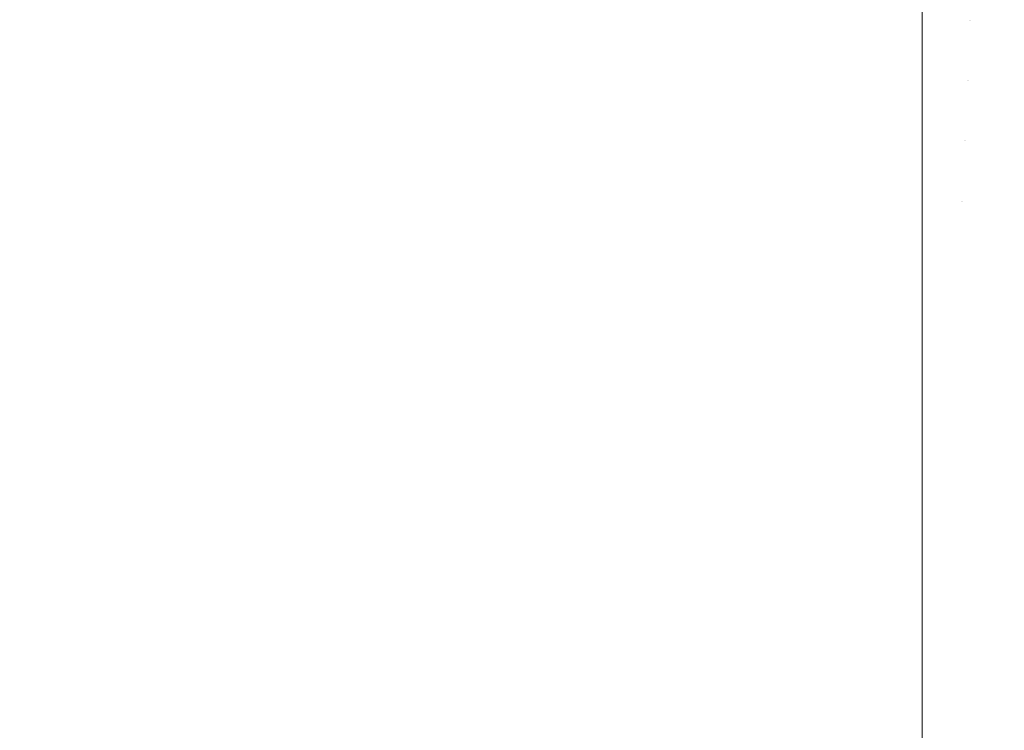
# Model space of a CAD drawing. Header units: centimetres. Extents: x -26.3 to 27.5, y 4.2 to 67.9.
# Tile 179 of 256: x -8.3366 to -8.282, y 5.9225 to 5.9619. Entities that reach past the tile are written whole.
import ezdxf

# ---------------------------------------------------------------- set-up
doc = ezdxf.new("R2010")
doc.units = ezdxf.units.CM
doc.header["$LTSCALE"] = 2.54
doc.layers.add('Lucido design-1', color=7, linetype='Continuous')

# ---------------------------------------------------------------- blocks, each defined once
blk = doc.blocks.new('Gruppo-2-1')
at = {"color": 7, "linetype": 'Continuous', "lineweight": 9}
for points, invisible_edges in [([(-8.283785, 5.965014, -1111.790276), (-8.283918, 5.961868, -1111.792851), (-8.286537, 5.961924, -1111.792851), (-8.286537, 5.964483, -1111.790759)], 11), ([(-8.283708, 5.965011, -1147.890276), (-8.283846, 5.961865, -1147.892851), (-8.286537, 5.961924, -1147.892851), (-8.286537, 5.964483, -1147.890759)], 11), ([(-8.283785, 5.965014, -1111.790276), (-8.281037, 5.964839, -1111.790276), (-8.281304, 5.961702, -1111.792851), (-8.283918, 5.961868, -1111.792851)], 15), ([(-8.283708, 5.965011, -1147.890276), (-8.280884, 5.964826, -1147.890276), (-8.281159, 5.961689, -1147.892851), (-8.283846, 5.961865, -1147.892851)], 15), ([(27.113463, 5.961557, -1111.035191), (27.113463, 5.964486, -1111.037566), (-25.986537, 5.964486, -1111.037566), (-25.986537, 5.961557, -1111.035191)], 10), ([(27.113463, 5.961557, -1147.135191), (27.113463, 5.964486, -1147.137566), (-25.986537, 5.964486, -1147.137566), (-25.986537, 5.961557, -1147.135191)], 10), ([(-8.286537, 5.961924, -1111.792851), (-8.286537, 5.961078, -1111.793486), (-25.986537, 5.961078, -1111.793486), (-25.986537, 5.961924, -1111.792851)], 10), ([(-8.286537, 5.961924, -1147.892851), (-8.286537, 5.961078, -1147.893486), (-25.986537, 5.961078, -1147.893486), (-25.986537, 5.961924, -1147.892851)], 10), ([(-25.986537, 5.961557, -1111.035191), (-25.986537, 5.961085, -1111.034833), (27.113463, 5.961085, -1111.034833), (27.113463, 5.961557, -1111.035191)], 10), ([(-25.986537, 5.961557, -1147.135191), (-25.986537, 5.961085, -1147.134833), (27.113463, 5.961085, -1147.134833), (27.113463, 5.961557, -1147.135191)], 10), ([(-8.286537, 5.961078, -1111.793486), (-8.286537, 5.961924, -1111.792851), (-8.283918, 5.961868, -1111.792851)], 10), ([(-8.286537, 5.961078, -1147.893486), (-8.286537, 5.961924, -1147.892851), (-8.283846, 5.961865, -1147.892851)], 10), ([(-8.283918, 5.961868, -1111.792851), (-8.284058, 5.958575, -1111.795328), (-8.286537, 5.958628, -1111.795328), (-8.286537, 5.961078, -1111.793486)], 11), ([(-8.283846, 5.961865, -1147.892851), (-8.283989, 5.958572, -1147.895328), (-8.286537, 5.958628, -1147.895328), (-8.286537, 5.961078, -1147.893486)], 11), ([(-8.283918, 5.961868, -1111.792851), (-8.281304, 5.961702, -1111.792851), (-8.281583, 5.958417, -1111.795328), (-8.284058, 5.958575, -1111.795328)], 15), ([(-8.283846, 5.961865, -1147.892851), (-8.281159, 5.961689, -1147.892851), (-8.281446, 5.958405, -1147.895328), (-8.283989, 5.958572, -1147.895328)], 15), ([(27.113463, 5.959762, -1111.033829), (27.113463, 5.961085, -1111.034833), (-25.986537, 5.961085, -1111.034833), (-25.986537, 5.959762, -1111.033829)], 10), ([(27.113463, 5.959762, -1147.133829), (27.113463, 5.961085, -1147.134833), (-25.986537, 5.961085, -1147.134833), (-25.986537, 5.959762, -1147.133829)], 10), ([(-25.986537, 5.958628, -1111.795328), (-25.986537, 5.961078, -1111.793486), (-8.286537, 5.961078, -1111.793486), (-8.286537, 5.958628, -1111.795328)], 10), ([(-25.986537, 5.958628, -1147.895328), (-25.986537, 5.961078, -1147.893486), (-8.286537, 5.961078, -1147.893486), (-8.286537, 5.958628, -1147.895328)], 10), ([(-25.986537, 5.959762, -1111.033829), (-25.986537, 5.957558, -1111.032266), (27.113463, 5.957558, -1111.032266), (27.113463, 5.959762, -1111.033829)], 10), ([(-25.986537, 5.959762, -1147.133829), (-25.986537, 5.957558, -1147.132266), (27.113463, 5.957558, -1147.132266), (27.113463, 5.959762, -1147.133829)], 10), ([(-8.286537, 5.958628, -1111.795328), (-8.286537, 5.957559, -1111.796064), (-25.986537, 5.957559, -1111.796064), (-25.986537, 5.958628, -1111.795328)], 10), ([(-8.286537, 5.958628, -1147.895328), (-8.286537, 5.957559, -1147.896064), (-25.986537, 5.957559, -1147.896064), (-25.986537, 5.958628, -1147.895328)], 10), ([(-8.286537, 5.957559, -1111.796064), (-8.286537, 5.958628, -1111.795328), (-8.284058, 5.958575, -1111.795328)], 10), ([(-8.286537, 5.957559, -1147.896064), (-8.286537, 5.958628, -1147.895328), (-8.283989, 5.958572, -1147.895328)], 10), ([(-8.284058, 5.958575, -1111.795328), (-8.2842, 5.955236, -1111.797632), (-8.286537, 5.955286, -1111.797632), (-8.286537, 5.957559, -1111.796064)], 11), ([(-8.283989, 5.958572, -1147.895328), (-8.284135, 5.955233, -1147.897632), (-8.286537, 5.955286, -1147.897632), (-8.286537, 5.957559, -1147.896064)], 11), ([(-8.284058, 5.958575, -1111.795328), (-8.281583, 5.958417, -1111.795328), (-8.281867, 5.955087, -1111.797632), (-8.2842, 5.955236, -1111.797632)], 15), ([(-8.283989, 5.958572, -1147.895328), (-8.281446, 5.958405, -1147.895328), (-8.281737, 5.955076, -1147.897632), (-8.284135, 5.955233, -1147.897632)], 15), ([(-25.986537, 5.955286, -1111.797632), (-25.986537, 5.957559, -1111.796064), (-8.286537, 5.957559, -1111.796064), (-8.286537, 5.955286, -1111.797632)], 10), ([(-25.986537, 5.955286, -1147.897632), (-25.986537, 5.957559, -1147.896064), (-8.286537, 5.957559, -1147.896064), (-8.286537, 5.955286, -1147.897632)], 10), ([(27.113463, 5.956304, -1111.031377), (27.113463, 5.957558, -1111.032266), (-25.986537, 5.957558, -1111.032266), (-25.986537, 5.956304, -1111.031377)], 10), ([(27.113463, 5.956304, -1147.131377), (27.113463, 5.957558, -1147.132266), (-25.986537, 5.957558, -1147.132266), (-25.986537, 5.956304, -1147.131377)], 10), ([(-25.986537, 5.956304, -1111.031377), (-25.986537, 5.953931, -1111.029842), (27.113463, 5.953931, -1111.029842), (27.113463, 5.956304, -1111.031377)], 10), ([(-25.986537, 5.956304, -1147.131377), (-25.986537, 5.953931, -1147.129842), (27.113463, 5.953931, -1147.129842), (27.113463, 5.956304, -1147.131377)], 10), ([(-8.286537, 5.955286, -1111.797632), (-8.286537, 5.953931, -1111.798487), (-25.986537, 5.953931, -1111.798487), (-25.986537, 5.955286, -1111.797632)], 10), ([(-8.286537, 5.955286, -1147.897632), (-8.286537, 5.953931, -1147.898487), (-25.986537, 5.953931, -1147.898487), (-25.986537, 5.955286, -1147.897632)], 10), ([(-8.286537, 5.953931, -1111.798487), (-8.286537, 5.955286, -1111.797632), (-8.2842, 5.955236, -1111.797632)], 10), ([(-8.286537, 5.953931, -1147.898487), (-8.286537, 5.955286, -1147.897632), (-8.284135, 5.955233, -1147.897632)], 10), ([(-8.2842, 5.955236, -1111.797632), (-8.284346, 5.95181, -1111.799796), (-8.286537, 5.951857, -1111.799796), (-8.286537, 5.953931, -1111.798487)], 11), ([(-8.284135, 5.955233, -1147.897632), (-8.284285, 5.951807, -1147.899796), (-8.286537, 5.951857, -1147.899796), (-8.286537, 5.953931, -1147.898487)], 11), ([(-8.2842, 5.955236, -1111.797632), (-8.281867, 5.955087, -1111.797632), (-8.282158, 5.95167, -1111.799796), (-8.284346, 5.95181, -1111.799796)], 15), ([(-8.284135, 5.955233, -1147.897632), (-8.281737, 5.955076, -1147.897632), (-8.282036, 5.95166, -1147.899796), (-8.284285, 5.951807, -1147.899796)], 15), ([(-8.281867, 5.955087, -1111.797632), (-8.279542, 5.95484, -1111.797632), (-8.279978, 5.951438, -1111.799796), (-8.282158, 5.95167, -1111.799796)], 15), ([(-8.281737, 5.955076, -1147.897632), (-8.279349, 5.954815, -1147.897632), (-8.279796, 5.951415, -1147.899796), (-8.282036, 5.95166, -1147.899796)], 15), ([(27.113463, 5.952741, -1111.029071), (27.113463, 5.953931, -1111.029842), (-25.986537, 5.953931, -1111.029842), (-25.986537, 5.952741, -1111.029071)], 10), ([(-25.986537, 5.951857, -1111.799796), (-25.986537, 5.953931, -1111.798487), (-8.286537, 5.953931, -1111.798487), (-8.286537, 5.951857, -1111.799796)], 10), ([(27.113463, 5.952741, -1147.129071), (27.113463, 5.953931, -1147.129842), (-25.986537, 5.953931, -1147.129842), (-25.986537, 5.952741, -1147.129071)], 10), ([(-25.986537, 5.951857, -1147.899796), (-25.986537, 5.953931, -1147.898487), (-8.286537, 5.953931, -1147.898487), (-8.286537, 5.951857, -1147.899796)], 10), ([(-25.986537, 5.952741, -1111.029071), (-25.986537, 5.950202, -1111.027578), (27.113463, 5.950202, -1111.027578), (27.113463, 5.952741, -1111.029071)], 10), ([(-25.986537, 5.952741, -1147.129071), (-25.986537, 5.950202, -1147.127578), (27.113463, 5.950202, -1147.127578), (27.113463, 5.952741, -1147.129071)], 10), ([(-8.286537, 5.951857, -1111.799796), (-8.286537, 5.950202, -1111.800749), (-25.986537, 5.950202, -1111.800749), (-25.986537, 5.951857, -1111.799796)], 10), ([(-8.286537, 5.951857, -1147.899796), (-8.286537, 5.950202, -1147.900749), (-25.986537, 5.950202, -1147.900749), (-25.986537, 5.951857, -1147.899796)], 10), ([(-8.286537, 5.950202, -1111.800749), (-8.286537, 5.951857, -1111.799796), (-8.284346, 5.95181, -1111.799796)], 10), ([(-8.286537, 5.950202, -1147.900749), (-8.286537, 5.951857, -1147.899796), (-8.284285, 5.951807, -1147.899796)], 10), ([(-8.284346, 5.95181, -1111.799796), (-8.284495, 5.948303, -1111.801817), (-8.286537, 5.948346, -1111.801817), (-8.286537, 5.950202, -1111.800749)], 11), ([(-8.284285, 5.951807, -1147.899796), (-8.284438, 5.9483, -1147.901817), (-8.286537, 5.948346, -1147.901817), (-8.286537, 5.950202, -1147.900749)], 11), ([(-8.284346, 5.95181, -1111.799796), (-8.282158, 5.95167, -1111.799796), (-8.282455, 5.948173, -1111.801817), (-8.284495, 5.948303, -1111.801817)], 15), ([(-8.284285, 5.951807, -1147.899796), (-8.282036, 5.95166, -1147.899796), (-8.282342, 5.948163, -1147.901817), (-8.284438, 5.9483, -1147.901817)], 15), ([(-8.282158, 5.95167, -1111.799796), (-8.279978, 5.951438, -1111.799796), (-8.280424, 5.947956, -1111.801817), (-8.282455, 5.948173, -1111.801817)], 15), ([(-8.282036, 5.95166, -1147.899796), (-8.279796, 5.951415, -1147.899796), (-8.280255, 5.947934, -1147.901817), (-8.282342, 5.948163, -1147.901817)], 15), ([(27.113463, 5.949078, -1111.026917), (27.113463, 5.950202, -1111.027578), (-25.986537, 5.950202, -1111.027578), (-25.986537, 5.949078, -1111.026917)], 10), ([(-25.986537, 5.948346, -1111.801817), (-25.986537, 5.950202, -1111.800749), (-8.286537, 5.950202, -1111.800749), (-8.286537, 5.948346, -1111.801817)], 10), ([(27.113463, 5.949078, -1147.126917), (27.113463, 5.950202, -1147.127578), (-25.986537, 5.950202, -1147.127578), (-25.986537, 5.949078, -1147.126917)], 10), ([(-25.986537, 5.948346, -1147.901817), (-25.986537, 5.950202, -1147.900749), (-8.286537, 5.950202, -1147.900749), (-8.286537, 5.948346, -1147.901817)], 10), ([(-25.986537, 5.949078, -1111.026917), (-25.986537, 5.946378, -1111.025479), (27.113463, 5.946378, -1111.025479), (27.113463, 5.949078, -1111.026917)], 10), ([(-25.986537, 5.949078, -1147.126917), (-25.986537, 5.946378, -1147.125479), (27.113463, 5.946378, -1147.125479), (27.113463, 5.949078, -1147.126917)], 10), ([(-8.286537, 5.948346, -1111.801817), (-8.286537, 5.946377, -1111.802847), (-25.986537, 5.946377, -1111.802847), (-25.986537, 5.948346, -1111.801817)], 10), ([(-8.286537, 5.948346, -1147.901817), (-8.286537, 5.946377, -1147.902847), (-25.986537, 5.946377, -1147.902847), (-25.986537, 5.948346, -1147.901817)], 10), ([(-8.286537, 5.946377, -1111.802847), (-8.286537, 5.948346, -1111.801817), (-8.284495, 5.948303, -1111.801817), (-8.284647, 5.94472, -1111.803693)], 14), ([(-8.286537, 5.946377, -1147.902847), (-8.286537, 5.948346, -1147.901817), (-8.284438, 5.9483, -1147.901817), (-8.284594, 5.944718, -1147.903693)], 14), ([(-8.284495, 5.948303, -1111.801817), (-8.282455, 5.948173, -1111.801817), (-8.282759, 5.9446, -1111.803693), (-8.284647, 5.94472, -1111.803693)], 15), ([(-8.284438, 5.9483, -1147.901817), (-8.282342, 5.948163, -1147.901817), (-8.282655, 5.944591, -1147.903693), (-8.284594, 5.944718, -1147.903693)], 15), ([(-8.282455, 5.948173, -1111.801817), (-8.280424, 5.947956, -1111.801817), (-8.280879, 5.9444, -1111.803693), (-8.282759, 5.9446, -1111.803693)], 15), ([(-8.282342, 5.948163, -1147.901817), (-8.280255, 5.947934, -1147.901817), (-8.280723, 5.944379, -1147.903693), (-8.282655, 5.944591, -1147.903693)], 15), ([(27.113463, 5.945323, -1111.024917), (27.113463, 5.946378, -1111.025479), (-25.986537, 5.946378, -1111.025479), (-25.986537, 5.945323, -1111.024917)], 10), ([(27.113463, 5.945323, -1147.124917), (27.113463, 5.946378, -1147.125479), (-25.986537, 5.946378, -1147.125479), (-25.986537, 5.945323, -1147.124917)], 10), ([(-25.986537, 5.94476, -1111.803693), (-25.986537, 5.946377, -1111.802847), (-8.286537, 5.946377, -1111.802847), (-8.286537, 5.94476, -1111.803693)], 10), ([(-25.986537, 5.94476, -1147.903693), (-25.986537, 5.946377, -1147.902847), (-8.286537, 5.946377, -1147.902847), (-8.286537, 5.94476, -1147.903693)], 10), ([(-8.284647, 5.94472, -1111.803693), (-8.286537, 5.94476, -1111.803693), (-8.286537, 5.946377, -1111.802847)], 9), ([(-8.284594, 5.944718, -1147.903693), (-8.286537, 5.94476, -1147.903693), (-8.286537, 5.946377, -1147.902847)], 9), ([(-25.986537, 5.945323, -1111.024917), (-25.986537, 5.942466, -1111.023549), (27.113463, 5.942466, -1111.023549), (27.113463, 5.945323, -1111.024917)], 10), ([(-25.986537, 5.945323, -1147.124917), (-25.986537, 5.942466, -1147.123549), (27.113463, 5.942466, -1147.123549), (27.113463, 5.945323, -1147.124917)], 10), ([(-8.286537, 5.94476, -1111.803693), (-8.286537, 5.942466, -1111.804778), (-25.986537, 5.942466, -1111.804778), (-25.986537, 5.94476, -1111.803693)], 10), ([(-8.286537, 5.94476, -1147.903693), (-8.286537, 5.942466, -1147.904778), (-25.986537, 5.942466, -1147.904778), (-25.986537, 5.94476, -1147.903693)], 10), ([(-8.286537, 5.942466, -1111.804778), (-8.286537, 5.94476, -1111.803693), (-8.284647, 5.94472, -1111.803693), (-8.284802, 5.941069, -1111.80542)], 14), ([(-8.286537, 5.942466, -1147.904778), (-8.286537, 5.94476, -1147.903693), (-8.284594, 5.944718, -1147.903693), (-8.284754, 5.941067, -1147.90542)], 14), ([(-8.284647, 5.94472, -1111.803693), (-8.282759, 5.9446, -1111.803693), (-8.283069, 5.940959, -1111.80542), (-8.284802, 5.941069, -1111.80542)], 15), ([(-8.284594, 5.944718, -1147.903693), (-8.282655, 5.944591, -1147.903693), (-8.282973, 5.94095, -1147.90542), (-8.284754, 5.941067, -1147.90542)], 15), ([(-8.282759, 5.9446, -1111.803693), (-8.280879, 5.9444, -1111.803693), (-8.281343, 5.940775, -1111.80542), (-8.283069, 5.940959, -1111.80542)], 15), ([(-8.282655, 5.944591, -1147.903693), (-8.280723, 5.944379, -1147.903693), (-8.2812, 5.940756, -1147.90542), (-8.282973, 5.94095, -1147.90542)], 15), ([(27.113463, 5.94148, -1111.023077), (27.113463, 5.942466, -1111.023549), (-25.986537, 5.942466, -1111.023549), (-25.986537, 5.94148, -1111.023077)], 10), ([(-25.986537, 5.941106, -1111.80542), (-25.986537, 5.942466, -1111.804778), (-8.286537, 5.942466, -1111.804778), (-8.286537, 5.941106, -1111.80542)], 10), ([(27.113463, 5.94148, -1147.123077), (27.113463, 5.942466, -1147.123549), (-25.986537, 5.942466, -1147.123549), (-25.986537, 5.94148, -1147.123077)], 10), ([(-25.986537, 5.941106, -1147.90542), (-25.986537, 5.942466, -1147.904778), (-8.286537, 5.942466, -1147.904778), (-8.286537, 5.941106, -1147.90542)], 10), ([(-8.284802, 5.941069, -1111.80542), (-8.286537, 5.941106, -1111.80542), (-8.286537, 5.942466, -1111.804778)], 9), ([(-8.284754, 5.941067, -1147.90542), (-8.286537, 5.941106, -1147.90542), (-8.286537, 5.942466, -1147.904778)], 9), ([(-25.986537, 5.94148, -1111.023077), (-25.986537, 5.938474, -1111.021791), (27.113463, 5.938474, -1111.021791), (27.113463, 5.94148, -1111.023077)], 10), ([(-25.986537, 5.94148, -1147.123077), (-25.986537, 5.938474, -1147.121791), (27.113463, 5.938474, -1147.121791), (27.113463, 5.94148, -1147.123077)], 10), ([(-8.286537, 5.941106, -1111.80542), (-8.286537, 5.938474, -1111.806536), (-25.986537, 5.938474, -1111.806536), (-25.986537, 5.941106, -1111.80542)], 10), ([(-8.286537, 5.941106, -1147.90542), (-8.286537, 5.938474, -1147.906536), (-25.986537, 5.938474, -1147.906536), (-25.986537, 5.941106, -1147.90542)], 10), ([(-8.286537, 5.938474, -1111.806536), (-8.286537, 5.941106, -1111.80542), (-8.284802, 5.941069, -1111.80542), (-8.28496, 5.937355, -1111.806997)], 14), ([(-8.286537, 5.938474, -1147.906536), (-8.286537, 5.941106, -1147.90542), (-8.284754, 5.941067, -1147.90542), (-8.284916, 5.937353, -1147.906997)], 14), ([(-8.284802, 5.941069, -1111.80542), (-8.283069, 5.940959, -1111.80542), (-8.283385, 5.937255, -1111.806997), (-8.28496, 5.937355, -1111.806997)], 15), ([(-8.284754, 5.941067, -1147.90542), (-8.282973, 5.94095, -1147.90542), (-8.283297, 5.937247, -1147.906997), (-8.284916, 5.937353, -1147.906997)], 15), ([(-8.283069, 5.940959, -1111.80542), (-8.281343, 5.940775, -1111.80542), (-8.281815, 5.937088, -1111.806997), (-8.283385, 5.937255, -1111.806997)], 15), ([(-8.282973, 5.94095, -1147.90542), (-8.2812, 5.940756, -1147.90542), (-8.281685, 5.937071, -1147.906997), (-8.283297, 5.937247, -1147.906997)], 15), ([(27.113463, 5.937558, -1111.021399), (27.113463, 5.938474, -1111.021791), (-25.986537, 5.938474, -1111.021791), (-25.986537, 5.937558, -1111.021399)], 10), ([(-25.986537, 5.937389, -1111.806997), (-25.986537, 5.938474, -1111.806536), (-8.286537, 5.938474, -1111.806536), (-8.286537, 5.937389, -1111.806997)], 10), ([(27.113463, 5.937558, -1147.121399), (27.113463, 5.938474, -1147.121791), (-25.986537, 5.938474, -1147.121791), (-25.986537, 5.937558, -1147.121399)], 10), ([(-25.986537, 5.937389, -1147.906997), (-25.986537, 5.938474, -1147.906536), (-8.286537, 5.938474, -1147.906536), (-8.286537, 5.937389, -1147.906997)], 10), ([(-8.28496, 5.937355, -1111.806997), (-8.286537, 5.937389, -1111.806997), (-8.286537, 5.938474, -1111.806536)], 9), ([(-8.284916, 5.937353, -1147.906997), (-8.286537, 5.937389, -1147.906997), (-8.286537, 5.938474, -1147.906536)], 9), ([(-25.986537, 5.937558, -1111.021399), (-25.986537, 5.934409, -1111.020209), (27.113463, 5.934409, -1111.020209), (27.113463, 5.937558, -1111.021399)], 10), ([(-25.986537, 5.937558, -1147.121399), (-25.986537, 5.934409, -1147.120209), (27.113463, 5.934409, -1147.120209), (27.113463, 5.937558, -1147.121399)], 10), ([(-8.286537, 5.937389, -1111.806997), (-8.286537, 5.934409, -1111.808121), (-25.986537, 5.934409, -1111.808121), (-25.986537, 5.937389, -1111.806997)], 10), ([(-8.286537, 5.937389, -1147.906997), (-8.286537, 5.934409, -1147.908121), (-25.986537, 5.934409, -1147.908121), (-25.986537, 5.937389, -1147.906997)], 10), ([(-8.286537, 5.934409, -1111.808121), (-8.286537, 5.937389, -1111.806997), (-8.28496, 5.937355, -1111.806997), (-8.28512, 5.933585, -1111.80842)], 14), ([(-8.286537, 5.934409, -1147.908121), (-8.286537, 5.937389, -1147.906997), (-8.284916, 5.937353, -1147.906997), (-8.28508, 5.933583, -1147.90842)], 14), ([(-8.28496, 5.937355, -1111.806997), (-8.283385, 5.937255, -1111.806997), (-8.283705, 5.933495, -1111.80842), (-8.28512, 5.933585, -1111.80842)], 15), ([(-8.284916, 5.937353, -1147.906997), (-8.283297, 5.937247, -1147.906997), (-8.283626, 5.933488, -1147.90842), (-8.28508, 5.933583, -1147.90842)], 15), ([(-8.283385, 5.937255, -1111.806997), (-8.281815, 5.937088, -1111.806997), (-8.282295, 5.933345, -1111.80842), (-8.283705, 5.933495, -1111.80842)], 15), ([(-8.283297, 5.937247, -1147.906997), (-8.281685, 5.937071, -1147.906997), (-8.282177, 5.933329, -1147.90842), (-8.283626, 5.933488, -1147.90842)], 15), ([(-8.281815, 5.937088, -1111.806997), (-8.280255, 5.936854, -1111.806997), (-8.280892, 5.933135, -1111.80842), (-8.282295, 5.933345, -1111.80842)], 15), ([(-8.281685, 5.937071, -1147.906997), (-8.280082, 5.936824, -1147.906997), (-8.280737, 5.933108, -1147.90842), (-8.282177, 5.933329, -1147.90842)], 15), ([(27.113463, 5.933562, -1111.019889), (27.113463, 5.934409, -1111.020209), (-25.986537, 5.934409, -1111.020209), (-25.986537, 5.933562, -1111.019889)], 10), ([(-25.986537, 5.933615, -1111.80842), (-25.986537, 5.934409, -1111.808121), (-8.286537, 5.934409, -1111.808121), (-8.286537, 5.933615, -1111.80842)], 10), ([(27.113463, 5.933562, -1147.119889), (27.113463, 5.934409, -1147.120209), (-25.986537, 5.934409, -1147.120209), (-25.986537, 5.933562, -1147.119889)], 10), ([(-25.986537, 5.933615, -1147.90842), (-25.986537, 5.934409, -1147.908121), (-8.286537, 5.934409, -1147.908121), (-8.286537, 5.933615, -1147.90842)], 10), ([(-8.28512, 5.933585, -1111.80842), (-8.286537, 5.933615, -1111.80842), (-8.286537, 5.934409, -1111.808121)], 9), ([(-8.28508, 5.933583, -1147.90842), (-8.286537, 5.933615, -1147.90842), (-8.286537, 5.934409, -1147.908121)], 9), ([(-8.286537, 5.933615, -1111.80842), (-8.286537, 5.93028, -1111.809527), (-25.986537, 5.93028, -1111.809527), (-25.986537, 5.933615, -1111.80842)], 10), ([(-8.286537, 5.933615, -1147.90842), (-8.286537, 5.93028, -1147.909527), (-25.986537, 5.93028, -1147.909527), (-25.986537, 5.933615, -1147.90842)], 10), ([(-25.986537, 5.933562, -1111.019889), (-25.986537, 5.930278, -1111.018806), (27.113463, 5.930278, -1111.018806), (27.113463, 5.933562, -1111.019889)], 10), ([(-25.986537, 5.933562, -1147.119889), (-25.986537, 5.930278, -1147.118806), (27.113463, 5.930278, -1147.118806), (27.113463, 5.933562, -1147.119889)], 10), ([(-8.286537, 5.93028, -1111.809527), (-8.286537, 5.933615, -1111.80842), (-8.28512, 5.933585, -1111.80842), (-8.285282, 5.929765, -1111.809689)], 14), ([(-8.286537, 5.93028, -1147.909527), (-8.286537, 5.933615, -1147.90842), (-8.28508, 5.933583, -1147.90842), (-8.285247, 5.929764, -1147.909689)], 14), ([(-8.28512, 5.933585, -1111.80842), (-8.283705, 5.933495, -1111.80842), (-8.284029, 5.929685, -1111.809689), (-8.285282, 5.929765, -1111.809689)], 15), ([(-8.28508, 5.933583, -1147.90842), (-8.283626, 5.933488, -1147.90842), (-8.283959, 5.929679, -1147.909689), (-8.285247, 5.929764, -1147.909689)], 15), ([(-8.283705, 5.933495, -1111.80842), (-8.282295, 5.933345, -1111.80842), (-8.28278, 5.929552, -1111.809689), (-8.284029, 5.929685, -1111.809689)], 15), ([(-8.283626, 5.933488, -1147.90842), (-8.282177, 5.933329, -1147.90842), (-8.282676, 5.929539, -1147.909689), (-8.283959, 5.929679, -1147.909689)], 15), ([(-8.282295, 5.933345, -1111.80842), (-8.280892, 5.933135, -1111.80842), (-8.281538, 5.929367, -1111.809689), (-8.28278, 5.929552, -1111.809689)], 15), ([(-8.282177, 5.933329, -1147.90842), (-8.280737, 5.933108, -1147.90842), (-8.281401, 5.929343, -1147.909689), (-8.282676, 5.929539, -1147.909689)], 15), ([(-25.986537, 5.929792, -1111.809689), (-25.986537, 5.93028, -1111.809527), (-8.286537, 5.93028, -1111.809527), (-8.286537, 5.929792, -1111.809689)], 10), ([(-25.986537, 5.929792, -1147.909689), (-25.986537, 5.93028, -1147.909527), (-8.286537, 5.93028, -1147.909527), (-8.286537, 5.929792, -1147.909689)], 10), ([(27.113463, 5.929499, -1111.018549), (27.113463, 5.930278, -1111.018806), (-25.986537, 5.930278, -1111.018806), (-25.986537, 5.929499, -1111.018549)], 10), ([(27.113463, 5.929499, -1147.118549), (27.113463, 5.930278, -1147.118806), (-25.986537, 5.930278, -1147.118806), (-25.986537, 5.929499, -1147.118549)], 10), ([(-8.285282, 5.929765, -1111.809689), (-8.286537, 5.929792, -1111.809689), (-8.286537, 5.93028, -1111.809527)], 9), ([(-8.285247, 5.929764, -1147.909689), (-8.286537, 5.929792, -1147.909689), (-8.286537, 5.93028, -1147.909527)], 9), ([(-8.286537, 5.929792, -1111.809689), (-8.286537, 5.926093, -1111.810753), (-25.986537, 5.926093, -1111.810753), (-25.986537, 5.929792, -1111.809689)], 10), ([(-8.286537, 5.929792, -1147.909689), (-8.286537, 5.926093, -1147.910753), (-25.986537, 5.926093, -1147.910753), (-25.986537, 5.929792, -1147.909689)], 10), ([(-25.986537, 5.929499, -1111.018549), (-25.986537, 5.92609, -1111.017584), (27.113463, 5.92609, -1111.017584), (27.113463, 5.929499, -1111.018549)], 10), ([(-25.986537, 5.929499, -1147.118549), (-25.986537, 5.92609, -1147.117584), (27.113463, 5.92609, -1147.117584), (27.113463, 5.929499, -1147.118549)], 10), ([(-8.286537, 5.926093, -1111.810753), (-8.286537, 5.929792, -1111.809689), (-8.285282, 5.929765, -1111.809689), (-8.285446, 5.925902, -1111.810802)], 14), ([(-8.286537, 5.926093, -1147.910753), (-8.286537, 5.929792, -1147.909689), (-8.285247, 5.929764, -1147.909689), (-8.285416, 5.925901, -1147.910802)], 14), ([(-8.285282, 5.929765, -1111.809689), (-8.284029, 5.929685, -1111.809689), (-8.284357, 5.925833, -1111.810802), (-8.285446, 5.925902, -1111.810802)], 15), ([(-8.285247, 5.929764, -1147.909689), (-8.283959, 5.929679, -1147.909689), (-8.284296, 5.925828, -1147.910802), (-8.285416, 5.925901, -1147.910802)], 15), ([(-8.284029, 5.929685, -1111.809689), (-8.28278, 5.929552, -1111.809689), (-8.283271, 5.925717, -1111.810802), (-8.284357, 5.925833, -1111.810802)], 15), ([(-8.283959, 5.929679, -1147.909689), (-8.282676, 5.929539, -1147.909689), (-8.283181, 5.925705, -1147.910802), (-8.284296, 5.925828, -1147.910802)], 15), ([(-8.28278, 5.929552, -1111.809689), (-8.281538, 5.929367, -1111.809689), (-8.282192, 5.925556, -1111.810802), (-8.283271, 5.925717, -1111.810802)], 15), ([(-8.282676, 5.929539, -1147.909689), (-8.281401, 5.929343, -1147.909689), (-8.282072, 5.925535, -1147.910802), (-8.283181, 5.925705, -1147.910802)], 15), ([(-8.281538, 5.929367, -1111.809689), (-8.280305, 5.929128, -1111.809689), (-8.28112, 5.925348, -1111.810802), (-8.282192, 5.925556, -1111.810802)], 15), ([(-8.281401, 5.929343, -1147.909689), (-8.280135, 5.929091, -1147.909689), (-8.280972, 5.925316, -1147.910802), (-8.282072, 5.925535, -1147.910802)], 15), ([(-25.986537, 5.925925, -1111.810802), (-25.986537, 5.926093, -1111.810753), (-8.286537, 5.926093, -1111.810753), (-8.286537, 5.925925, -1111.810802)], 10), ([(-25.986537, 5.925925, -1147.910802), (-25.986537, 5.926093, -1147.910753), (-8.286537, 5.926093, -1147.910753), (-8.286537, 5.925925, -1147.910802)], 10), ([(27.113463, 5.925376, -1111.017382), (27.113463, 5.92609, -1111.017584), (-25.986537, 5.92609, -1111.017584), (-25.986537, 5.925376, -1111.017382)], 10), ([(27.113463, 5.925376, -1147.117382), (27.113463, 5.92609, -1147.117584), (-25.986537, 5.92609, -1147.117584), (-25.986537, 5.925376, -1147.117382)], 10), ([(-8.285446, 5.925902, -1111.810802), (-8.286537, 5.925925, -1111.810802), (-8.286537, 5.926093, -1111.810753)], 9), ([(-8.285416, 5.925901, -1147.910802), (-8.286537, 5.925925, -1147.910802), (-8.286537, 5.926093, -1147.910753)], 9), ([(-25.986537, 5.922022, -1111.811757), (-25.986537, 5.925925, -1111.810802), (-8.286537, 5.925925, -1111.810802), (-8.286537, 5.922022, -1111.811757)], 10), ([(-25.986537, 5.922022, -1147.911757), (-25.986537, 5.925925, -1147.910802), (-8.286537, 5.925925, -1147.910802), (-8.286537, 5.922022, -1147.911757)], 10), ([(-8.286537, 5.925925, -1111.810802), (-8.285446, 5.925902, -1111.810802), (-8.285612, 5.922002, -1111.811757), (-8.286537, 5.922022, -1111.811757)], 7), ([(-8.286537, 5.925925, -1147.910802), (-8.285416, 5.925901, -1147.910802), (-8.285586, 5.922001, -1147.911757), (-8.286537, 5.922022, -1147.911757)], 7), ([(-8.285446, 5.925902, -1111.810802), (-8.284357, 5.925833, -1111.810802), (-8.284688, 5.921944, -1111.811757), (-8.285612, 5.922002, -1111.811757)], 15), ([(-8.285416, 5.925901, -1147.910802), (-8.284296, 5.925828, -1147.910802), (-8.284637, 5.921939, -1147.911757), (-8.285586, 5.922001, -1147.911757)], 15), ([(-8.284357, 5.925833, -1111.810802), (-8.283271, 5.925717, -1111.810802), (-8.283767, 5.921845, -1111.811757), (-8.284688, 5.921944, -1111.811757)], 15), ([(-8.284296, 5.925828, -1147.910802), (-8.283181, 5.925705, -1147.910802), (-8.283691, 5.921835, -1147.911757), (-8.284637, 5.921939, -1147.911757)], 15), ([(-8.283271, 5.925717, -1111.810802), (-8.282192, 5.925556, -1111.810802), (-8.282851, 5.921708, -1111.811757), (-8.283767, 5.921845, -1111.811757)], 15), ([(-8.283181, 5.925705, -1147.910802), (-8.282072, 5.925535, -1147.910802), (-8.28275, 5.921691, -1147.911757), (-8.283691, 5.921835, -1147.911757)], 15), ([(-8.282192, 5.925556, -1111.810802), (-8.28112, 5.925348, -1111.810802), (-8.281942, 5.921533, -1111.811757), (-8.282851, 5.921708, -1111.811757)], 15), ([(-8.282072, 5.925535, -1147.910802), (-8.280972, 5.925316, -1147.910802), (-8.281817, 5.921505, -1147.911757), (-8.28275, 5.921691, -1147.911757)], 15), ([(-25.986537, 5.925376, -1111.017382), (-25.986537, 5.921853, -1111.016546), (27.113463, 5.921853, -1111.016546), (27.113463, 5.925376, -1111.017382)], 10), ([(-25.986537, 5.925376, -1147.117382), (-25.986537, 5.921853, -1147.116546), (27.113463, 5.921853, -1147.116546), (27.113463, 5.925376, -1147.117382)], 10)]:
    blk.add_3dface(points, dxfattribs=dict(at, invisible_edges=invisible_edges))
blk = doc.blocks.new('Gruppo-3-1')
at = {"color": 7}
blk.add_blockref('Gruppo-2-1', (0, 0), dxfattribs=at)

msp = doc.modelspace()

# ---------------------------------------------------------------- block references
at = {"layer": 'Lucido design-1', "color": 7}
msp.add_blockref('Gruppo-3-1', (0, 0), dxfattribs=at)

doc.saveas('drawing.dxf')
